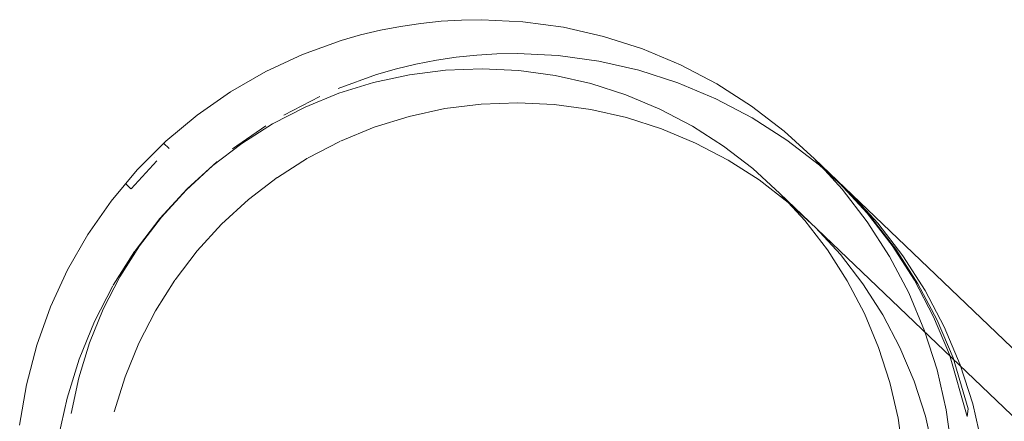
# Model space of a CAD drawing. Extents: x 3503739 to 3504470, y 5375172 to 5375561.
# Tile 54 of 121: x 3504134.9591 to 3504135.1368, y 5375387.0321 to 5375387.1046. Entities that reach past the tile are written whole.
import ezdxf

# ---------------------------------------------------------------- set-up
doc = ezdxf.new("R2010")
doc.units = 0
doc.header["$MEASUREMENT"] = 0
doc.layers.add('BHM_WA', color=7, linetype='Continuous')

msp = doc.modelspace()

# ---------------------------------------------------------------- linework, layer by layer
at = {"layer": 'BHM_WA', "color": 254, "linetype": 'Continuous', "lineweight": 13}
for p, q in [((3504134.98508, 5375387.08231), (3504134.98607, 5375387.08136)), ((3504134.98607, 5375387.08136), (3504134.98608, 5375387.08135)), ((3504134.98334, 5375387.07968), (3504134.98335, 5375387.07968)), ((3504134.99466, 5375387.07899), (3504134.99471, 5375387.07903)), ((3504135.10254, 5375387.07949), (3504135.10324, 5375387.07872)), ((3504135.00557, 5375387.07614), (3504135.00561, 5375387.07617)), ((3504135.10507, 5375387.077), (3504135.10513, 5375387.07691)), ((3504134.97817, 5375387.07507), (3504134.97917, 5375387.07412)), ((3504135.1127, 5375387.06911), (3504135.11723, 5375387.06323)), ((3504134.97984, 5375387.06277), (3504134.97988, 5375387.06283)), ((3504135.13013, 5375387.03299), (3504135.13032, 5375387.03437))]:
    msp.add_line(p, q, dxfattribs=at)
for points in [[(3504135.10254, 5375387.07949, 0), (3504135.09707, 5375387.08451, 0), (3504135.09118, 5375387.08904, 0), (3504135.08492, 5375387.09304, 0), (3504135.07835, 5375387.09649, 0), (3504135.07151, 5375387.09936, 0), (3504135.06445, 5375387.10162, 0), (3504135.05723, 5375387.10326, 0), (3504135.0499, 5375387.10426, 0), (3504135.04252, 5375387.10463, 0), (3504135.03883, 5375387.10457, 0), (3504135.03515, 5375387.10435, 0), (3504135.03148, 5375387.10397, 0), (3504135.02783, 5375387.10342, 0), (3504135.02422, 5375387.10272, 0), (3504135.02063, 5375387.10187, 0), (3504135.0171, 5375387.10085, 0), (3504135.01361, 5375387.09968, 0), (3504135.01017, 5375387.09836, 0), (3504135.0068, 5375387.09689, 0), (3504135.0035, 5375387.09528, 0), (3504135.00028, 5375387.09352, 0), (3504134.99713, 5375387.09162, 0), (3504134.99407, 5375387.08958, 0), (3504134.99111, 5375387.08742, 0), (3504134.98825, 5375387.08512, 0), (3504134.98549, 5375387.0827, 0), (3504134.98284, 5375387.08016, 0), (3504134.9803, 5375387.0775, 0), (3504134.97788, 5375387.07474, 0), (3504134.97559, 5375387.07187, 0), (3504134.97343, 5375387.0689, 0), (3504134.9714, 5375387.06584, 0), (3504134.9695, 5375387.06269, 0), (3504134.96775, 5375387.05946, 0), (3504134.96613, 5375387.05616, 0), (3504134.96467, 5375387.05278, 0), (3504134.96336, 5375387.04935, 0), (3504134.96219, 5375387.04586, 0), (3504134.96118, 5375387.04231, 0), (3504134.96033, 5375387.03873, 0), (3504134.95963, 5375387.03511, 0), (3504134.95909, 5375387.03146, 0)], [(3504135.07792, 5375387.09323, 0), (3504135.07086, 5375387.09549, 0), (3504135.06364, 5375387.09713, 0), (3504135.05632, 5375387.09814, 0), (3504135.04894, 5375387.0985, 0), (3504135.04525, 5375387.09844, 0), (3504135.04163, 5375387.09822, 0), (3504135.04156, 5375387.09822, 0), (3504135.03789, 5375387.09784, 0), (3504135.03431, 5375387.09731, 0), (3504135.03425, 5375387.0973, 0), (3504135.03063, 5375387.09659, 0), (3504135.02711, 5375387.09575, 0)], [(3504135.32833, 5375386.85154, 0), (3504135.09633, 5375387.07326, 0), (3504135.09142, 5375387.07776, 0), (3504135.08615, 5375387.08181, 0), (3504135.08055, 5375387.0854, 0), (3504135.07466, 5375387.08849, 0), (3504135.06854, 5375387.09105, 0), (3504135.06222, 5375387.09308, 0), (3504135.05575, 5375387.09455, 0), (3504135.04919, 5375387.09545, 0), (3504135.04258, 5375387.09577, 0), (3504135.03928, 5375387.09572, 0), (3504135.03598, 5375387.09552, 0), (3504135.03269, 5375387.09518, 0), (3504135.02943, 5375387.09469, 0), (3504135.02619, 5375387.09407, 0), (3504135.02298, 5375387.0933, 0), (3504135.01981, 5375387.09239, 0), (3504135.01669, 5375387.09134, 0), (3504135.01362, 5375387.09016, 0), (3504135.0106, 5375387.08885, 0), (3504135.00764, 5375387.0874, 0), (3504135.00475, 5375387.08582, 0), (3504135.00194, 5375387.08412, 0), (3504134.9992, 5375387.0823, 0), (3504134.99655, 5375387.08036, 0), (3504134.99398, 5375387.0783, 0), (3504134.99151, 5375387.07614, 0), (3504134.98914, 5375387.07386, 0), (3504134.98687, 5375387.07148, 0), (3504134.9847, 5375387.06901, 0), (3504134.98265, 5375387.06644, 0), (3504134.98071, 5375387.06378, 0), (3504134.97889, 5375387.06104, 0), (3504134.9772, 5375387.05822, 0), (3504134.97563, 5375387.05533, 0), (3504134.97418, 5375387.05237, 0), (3504134.97287, 5375387.04935, 0), (3504134.97169, 5375387.04627, 0), (3504134.97065, 5375387.04315, 0), (3504134.96975, 5375387.03997, 0), (3504134.96898, 5375387.03676, 0), (3504134.96836, 5375387.03352, 0), (3504134.96788, 5375387.03026, 0)], [(3504135.02711, 5375387.09575, 0), (3504135.02705, 5375387.09574, 0), (3504135.02351, 5375387.09472, 0), (3504135.02008, 5375387.09358, 0), (3504135.02002, 5375387.09355, 0), (3504135.01659, 5375387.09223, 0), (3504135.01328, 5375387.09079, 0)], [(3504135.13112, 5375387.03527, 0), (3504135.12885, 5375387.04233, 0), (3504135.12598, 5375387.04917, 0), (3504135.12253, 5375387.05574, 0), (3504135.11852, 5375387.062, 0), (3504135.11398, 5375387.06788, 0), (3504135.10896, 5375387.07336, 0), (3504135.10348, 5375387.07838, 0), (3504135.09759, 5375387.08291, 0), (3504135.09134, 5375387.08692, 0), (3504135.08476, 5375387.09036, 0), (3504135.07792, 5375387.09323, 0)], [(3504135.01328, 5375387.09079, 0), (3504135.01322, 5375387.09077, 0), (3504135.00991, 5375387.08915, 0), (3504135.00675, 5375387.08742, 0)], [(3504135.03584, 5375387.08857, 0), (3504135.03578, 5375387.08855, 0), (3504135.03572, 5375387.08854, 0), (3504135.03254, 5375387.08792, 0), (3504135.0294, 5375387.08717, 0), (3504135.02934, 5375387.08715, 0), (3504135.02928, 5375387.08713, 0), (3504135.02617, 5375387.08624, 0), (3504135.0231, 5375387.08522, 0), (3504135.02305, 5375387.08519, 0), (3504135.02299, 5375387.08517, 0), (3504135.01997, 5375387.08401, 0), (3504135.01701, 5375387.08272, 0), (3504135.01696, 5375387.08269, 0), (3504135.0169, 5375387.08266, 0)], [(3504135.12406, 5375387.02656, 0), (3504135.12259, 5375387.03303, 0), (3504135.12055, 5375387.03935, 0), (3504135.11798, 5375387.04547, 0), (3504135.11489, 5375387.05136, 0), (3504135.1113, 5375387.05696, 0), (3504135.10724, 5375387.06223, 0), (3504135.10274, 5375387.06713, 0), (3504135.09784, 5375387.07163, 0), (3504135.09256, 5375387.07569, 0), (3504135.08696, 5375387.07927, 0), (3504135.08108, 5375387.08236, 0), (3504135.07495, 5375387.08492, 0), (3504135.06863, 5375387.08695, 0), (3504135.06217, 5375387.08842, 0), (3504135.0556, 5375387.08932, 0), (3504135.049, 5375387.08964, 0), (3504135.04893, 5375387.08964, 0), (3504135.04887, 5375387.08964, 0), (3504135.04563, 5375387.08959, 0), (3504135.04239, 5375387.08939, 0), (3504135.04233, 5375387.08939, 0), (3504135.04227, 5375387.08938, 0), (3504135.03905, 5375387.08904, 0), (3504135.03584, 5375387.08857, 0)], [(3504135.00675, 5375387.08742, 0), (3504135.00669, 5375387.08739, 0), (3504135.00355, 5375387.08549, 0)], [(3504135.00355, 5375387.08549, 0), (3504135.00055, 5375387.08349, 0), (3504135.00049, 5375387.08346, 0), (3504134.99753, 5375387.08129, 0), (3504134.99471, 5375387.07903, 0)], [(3504135.0169, 5375387.08266, 0), (3504135.014, 5375387.08124, 0), (3504135.01117, 5375387.0797, 0), (3504135.01111, 5375387.07966, 0), (3504135.01106, 5375387.07963, 0)], [(3504134.98335, 5375387.07968, 0), (3504134.98564, 5375387.0819, 0), (3504134.98523, 5375387.0822, 0), (3504134.98523, 5375387.0822, 0), (3504134.98523, 5375387.0822, 0), (3504134.98522, 5375387.0822, 0), (3504134.98522, 5375387.0822, 0), (3504134.98522, 5375387.08221, 0), (3504134.98522, 5375387.08221, 0), (3504134.98521, 5375387.08221, 0), (3504134.98521, 5375387.08221, 0), (3504134.98521, 5375387.08221, 0), (3504134.9852, 5375387.08221, 0), (3504134.9852, 5375387.08222, 0), (3504134.9852, 5375387.08222, 0), (3504134.9852, 5375387.08222, 0), (3504134.9852, 5375387.08222, 0), (3504134.98519, 5375387.08222, 0), (3504134.98519, 5375387.08222, 0), (3504134.98519, 5375387.08223, 0), (3504134.98515, 5375387.08225, 0), (3504134.98515, 5375387.08225, 0), (3504134.98515, 5375387.08226, 0), (3504134.98508, 5375387.08231, 0)], [(3504134.98387, 5375387.07912, 0), (3504134.98611, 5375387.08132, 0), (3504134.98609, 5375387.08134, 0)], [(3504134.98387, 5375387.07912, 0), (3504134.98254, 5375387.07781, 0), (3504134.98137, 5375387.07652, 0), (3504134.97919, 5375387.0741, 0), (3504134.97917, 5375387.07412, 0)], [(3504134.98334, 5375387.07968, 0), (3504134.98208, 5375387.07839, 0), (3504134.98081, 5375387.07703, 0)], [(3504134.99466, 5375387.07899, 0), (3504134.99195, 5375387.07662, 0), (3504134.9919, 5375387.07657, 0), (3504134.9893, 5375387.07408, 0)], [(3504135.01106, 5375387.07963, 0), (3504135.0083, 5375387.07796, 0), (3504135.00561, 5375387.07617, 0)], [(3504135.34057, 5375386.85201, 0), (3504135.10254, 5375387.07949, 0), (3504135.10757, 5375387.07401, 0), (3504135.1121, 5375387.06813, 0), (3504135.11611, 5375387.06187, 0), (3504135.11957, 5375387.0553, 0), (3504135.12244, 5375387.04846, 0), (3504135.12471, 5375387.0414, 0), (3504135.12635, 5375387.03418, 0), (3504135.12737, 5375387.02684, 0)], [(3504134.97817, 5375387.07507, 0), (3504134.9783, 5375387.07498, 0), (3504134.9783, 5375387.07498, 0), (3504134.97831, 5375387.07498, 0), (3504134.97831, 5375387.07498, 0), (3504134.97831, 5375387.07497, 0), (3504134.97831, 5375387.07497, 0), (3504134.97832, 5375387.07497, 0), (3504134.97832, 5375387.07497, 0), (3504134.97832, 5375387.07497, 0), (3504134.97833, 5375387.07497, 0), (3504134.97872, 5375387.07468, 0), (3504134.98081, 5375387.07703, 0)], [(3504135.00557, 5375387.07614, 0), (3504135.00552, 5375387.0761, 0), (3504135.00291, 5375387.07419, 0), (3504135.00039, 5375387.07217, 0), (3504135.00035, 5375387.07213, 0), (3504134.99792, 5375387.07001, 0), (3504134.99555, 5375387.06773, 0), (3504134.99551, 5375387.06769, 0), (3504134.99328, 5375387.06535, 0), (3504134.99112, 5375387.06288, 0), (3504134.99108, 5375387.06283, 0), (3504134.98906, 5375387.06031, 0), (3504134.98713, 5375387.05765, 0), (3504134.98709, 5375387.0576, 0)], [(3504135.12405, 5375387.05101, 0), (3504135.1206, 5375387.05758, 0), (3504135.11659, 5375387.06384, 0), (3504135.11206, 5375387.06972, 0), (3504135.10703, 5375387.0752, 0), (3504135.10507, 5375387.077, 0)], [(3504135.1127, 5375387.06911, 0), (3504135.10767, 5375387.07459, 0), (3504135.10628, 5375387.07587, 0), (3504135.10627, 5375387.07587, 0), (3504135.10513, 5375387.07691, 0)], [(3504134.9893, 5375387.07408, 0), (3504134.98925, 5375387.07403, 0), (3504134.98676, 5375387.07142, 0), (3504134.98439, 5375387.06871, 0)], [(3504135.11855, 5375387.02612, 0), (3504135.11765, 5375387.03269, 0), (3504135.11617, 5375387.03915, 0), (3504135.11414, 5375387.04547, 0), (3504135.11157, 5375387.0516, 0), (3504135.10848, 5375387.05749, 0), (3504135.10489, 5375387.06309, 0), (3504135.10083, 5375387.06836, 0), (3504135.09633, 5375387.07326, 0)], [(3504134.98439, 5375387.06871, 0), (3504134.98434, 5375387.06866, 0), (3504134.9843, 5375387.06861, 0), (3504134.98205, 5375387.06579, 0), (3504134.97992, 5375387.06288, 0), (3504134.97988, 5375387.06283, 0)], [(3504135.13032, 5375387.03437, 0), (3504135.12983, 5375387.0365, 0), (3504135.12757, 5375387.04356, 0), (3504135.12469, 5375387.0504, 0), (3504135.12124, 5375387.05697, 0), (3504135.11723, 5375387.06323, 0)], [(3504134.97984, 5375387.06277, 0), (3504134.97785, 5375387.05977, 0), (3504134.97599, 5375387.05668, 0), (3504134.97595, 5375387.05662, 0), (3504134.97591, 5375387.05656, 0)], [(3504134.97591, 5375387.05656, 0), (3504134.97419, 5375387.0534, 0), (3504134.97261, 5375387.05015, 0), (3504134.97258, 5375387.05009, 0), (3504134.97255, 5375387.05003, 0), (3504134.97111, 5375387.04672, 0), (3504134.96982, 5375387.04335, 0), (3504134.96979, 5375387.04328, 0), (3504134.96977, 5375387.04322, 0), (3504134.96863, 5375387.03979, 0), (3504134.96764, 5375387.03632, 0), (3504134.96761, 5375387.03625, 0), (3504134.96759, 5375387.03619, 0), (3504134.96676, 5375387.03267, 0), (3504134.96607, 5375387.02911, 0), (3504134.96606, 5375387.02905, 0), (3504134.96605, 5375387.02898, 0)], [(3504134.98709, 5375387.0576, 0), (3504134.98531, 5375387.05491, 0), (3504134.98361, 5375387.05209, 0), (3504134.98358, 5375387.05204, 0), (3504134.98204, 5375387.0492, 0), (3504134.9806, 5375387.04624, 0), (3504134.98057, 5375387.04619, 0), (3504134.97928, 5375387.04322, 0), (3504134.97811, 5375387.04014, 0), (3504134.97707, 5375387.03702, 0), (3504134.97616, 5375387.03384, 0), (3504134.9754, 5375387.03064, 0)], [(3504135.13013, 5375387.03299, 0), (3504135.12919, 5375387.03711, 0), (3504135.12693, 5375387.04417, 0), (3504135.12405, 5375387.05101, 0)], [(3504135.13415, 5375387.01333, 0), (3504135.13378, 5375387.02072, 0), (3504135.13277, 5375387.02805, 0), (3504135.13112, 5375387.03527, 0)]]:
    msp.add_polyline3d(points, dxfattribs=at)

doc.saveas('drawing.dxf')
